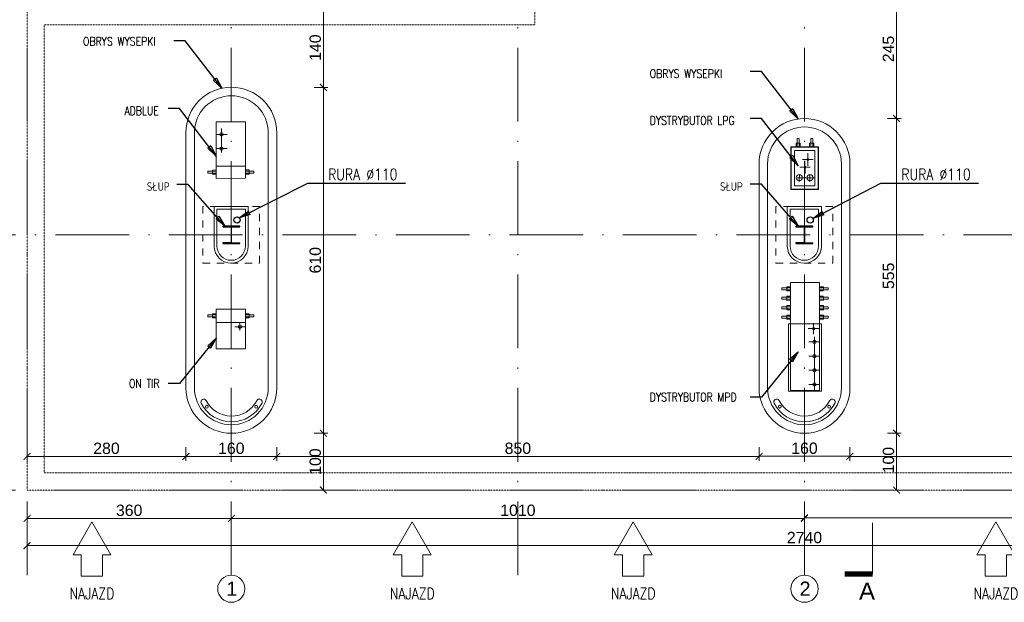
# Model space of a CAD drawing. Extents: x 256490 to 7565828, y -103950 to 5881792.
# Tile 81 of 101: x 266673 to 284023, y -33566 to -23293. Entities that reach past the tile are written whole.
import ezdxf

# ---------------------------------------------------------------- set-up
doc = ezdxf.new("R2010")
doc.units = 0
doc.header["$MEASUREMENT"] = 0
for name, pattern in [('DASHDOT', [20, 13, -3.4, 0.2, -3.4]), ('DASHED', [19.05, 12.7, -6.35]), ('GLOBAL-DASH-DOT-1', [18.5, 12, -3, 0.5, -3]), ('HIDDEN2', [6.175, 3.175, -3]), ('Przerywana', [500, 300, -200])]:
    doc.linetypes.add(name, pattern=pattern)
for name, color, linetype, lineweight in [('-AGP1_widokowe', 7, 'Continuous', 15), ('_A_LINIA KROJENIA', 51, 'GLOBAL-DASH-DOT-1', 18), ('_A_LINIA KROJENIA TEKST', 41, 'GLOBAL-DASH-DOT-1', 25), ('BK_Beton', 140, 'Continuous', 15), ('BK_Opisy', 31, 'Continuous', 20), ('CZ-GR', 14, 'Continuous', 30), ('CZ-SR', 106, 'Continuous', 13), ('linii', 7, 'Continuous', 15), ('OSIE', 7, 'Continuous', 5), ('Wiata', 250, 'Continuous', 20)]:
    doc.layers.add(name, color=color, linetype=linetype, lineweight=lineweight)
for name, color, linetype in [('100_rzut_okna', 1, 'Continuous'), ('g dystrybutory', 7, 'Continuous'), ('OSIE - OPIS', 7, 'Continuous'), ('TB_WYMIAROWANIE', 5, 'Continuous')]:
    doc.layers.add(name, color=color, linetype=linetype)
doc.layers.add('SHARY', color=7, linetype='Continuous', lineweight=15, true_color=0xa5a5a5)
doc.layers.add('wymiary', color=7, linetype='Continuous', lineweight=5, true_color=0x7f7f7f)
doc.styles.add('ARIAL', font='arial.ttf')
doc.styles.add('ROMANS', font='simplex.shx', dxfattribs={"width": 0.8, "oblique": 15})
doc.styles.add('styl1', font='simplex.shx', dxfattribs={"oblique": 5})
doc.dimstyles.new('1_100', dxfattribs={"dimscale": 10, "dimtxt": 25, "dimasz": 20, "dimexe": 10, "dimexo": 10, "dimgap": 1, "dimtad": 0, "dimdec": 0, "dimzin": 0, "dimdsep": 46, "dimtxsty": 'ROMANS', "dimblk1": 'OBLIQUE', "dimblk2": 'OBLIQUE', "dimsah": 1, "dimcen": 0, "dimdle": 10, "dimclrd": 256, "dimclre": 256, "dimclrt": 2, "dimadec": 0, "dimazin": 0, "dimtfac": 0.4, "dimtdec": 0, "dimtmove": 0, "dimatfit": 3, "dimldrblk": 'CLOSEDBLANK', "dimfxl": 1, "dimtvp": 1, "dimtolj": 1, "dimtzin": 0, "dimarcsym": 0})
doc.dimstyles.new('mosstowy 1-100', dxfattribs={"dimscale": 20, "dimtxt": 10, "dimasz": 6, "dimexe": 4, "dimexo": 4, "dimgap": 2, "dimtad": 1, "dimdec": 0, "dimlfac": 0.1, "dimtxsty": 'ARIAL', "dimblk": 'ARCHTICK', "dimcen": 4, "dimclrd": 256, "dimclre": 256, "dimclrt": 7, "dimadec": 0, "dimazin": 0, "dimtfac": 1, "dimtdec": 0, "dimtmove": 1, "dimatfit": 3, "dimfxl": 8, "dimfxlon": 1, "dimlwd": -1, "dimlwe": 9, "dimarcsym": 0})

# ---------------------------------------------------------------- blocks, each defined once
blk = doc.blocks.new('_ClosedBlank')
at = {"layer": 'TB_WYMIAROWANIE', "color": 0, "lineweight": -2}
for p, q in [((-1, 0.167), (0, 0)), ((-1, 0.167), (-1, -0.167)), ((0, 0), (-1, -0.167))]:
    blk.add_line(p, q, dxfattribs=at)
blk = doc.blocks.new('_Oblique')
at = {"color": 0, "lineweight": -2}
blk.add_line((-0.5, -0.5), (0.5, 0.5), dxfattribs=at)
blk = doc.blocks.new('_ArchTick')
at = {"layer": '100_rzut_okna', "color": 0, "linetype": 'Continuous', "const_width": 0.15}
blk.add_lwpolyline([(-0.5, -0.5), (0.5, 0.5)], dxfattribs=at)
blk = doc.blocks.new('*D1601')
at = {"layer": 'Defpoints', "color": 0}
for p in [(280502, -32074), (280502, -32903), (290602, -32903)]:
    blk.add_point(p, dxfattribs=at)
at = {"layer": 'wymiary', "lineweight": 9}
for p, q in [((280502, -32234), (280502, -31994)), ((290602, -32234), (290602, -31994))]:
    blk.add_line(p, q, dxfattribs=at)
at = {"layer": 'wymiary'}
blk.add_line((290602, -32074), (280502, -32074), dxfattribs=at)
at = {"layer": 'wymiary', "xscale": 120, "yscale": 120, "zscale": 120, "rotation": 180}
blk.add_blockref('_ArchTick', (280502, -32074), dxfattribs=at)
at = {"layer": 'wymiary', "xscale": 120, "yscale": 120, "zscale": 120}
blk.add_blockref('_ArchTick', (290602, -32074), dxfattribs=at)
at = {"layer": 'wymiary', "color": 7, "insert": (285552, -31932), "char_height": 200, "attachment_point": 5, "style": 'ARIAL'}
blk.add_mtext('1010', dxfattribs=at)
blk = doc.blocks.new('*D1602')
at = {"layer": 'Defpoints', "color": 0}
for p in [(270402, -32087), (270402, -32493), (280502, -32493)]:
    blk.add_point(p, dxfattribs=at)
at = {"layer": 'wymiary', "lineweight": 9}
for p, q in [((270402, -32247), (270402, -32007)), ((280502, -32247), (280502, -32007))]:
    blk.add_line(p, q, dxfattribs=at)
at = {"layer": 'wymiary'}
blk.add_line((280502, -32087), (270402, -32087), dxfattribs=at)
at = {"layer": 'wymiary', "xscale": 120, "yscale": 120, "zscale": 120, "rotation": 180}
blk.add_blockref('_ArchTick', (270402, -32087), dxfattribs=at)
at = {"layer": 'wymiary', "xscale": 120, "yscale": 120, "zscale": 120}
blk.add_blockref('_ArchTick', (280502, -32087), dxfattribs=at)
at = {"layer": 'wymiary', "color": 7, "insert": (275452, -31945), "char_height": 200, "attachment_point": 5, "style": 'ARIAL'}
blk.add_mtext('1010', dxfattribs=at)
blk = doc.blocks.new('*D1604')
at = {"layer": 'Defpoints', "color": 0}
for p in [(266802, -31586), (270402, -31586), (266802, -32087)]:
    blk.add_point(p, dxfattribs=at)
at = {"layer": 'wymiary', "lineweight": 9}
for p, q in [((266802, -31927), (266802, -32167)), ((270402, -31927), (270402, -32167))]:
    blk.add_line(p, q, dxfattribs=at)
at = {"layer": 'wymiary'}
blk.add_line((270402, -32087), (266802, -32087), dxfattribs=at)
at = {"layer": 'wymiary', "xscale": 120, "yscale": 120, "zscale": 120, "rotation": 180}
blk.add_blockref('_ArchTick', (266802, -32087), dxfattribs=at)
at = {"layer": 'wymiary', "xscale": 120, "yscale": 120, "zscale": 120}
blk.add_blockref('_ArchTick', (270402, -32087), dxfattribs=at)
at = {"layer": 'wymiary', "color": 7, "insert": (268602, -31945), "char_height": 200, "attachment_point": 5, "style": 'ARIAL'}
blk.add_mtext('360', dxfattribs=at)
blk = doc.blocks.new('*D1605')
at = {"layer": 'Defpoints', "color": 0}
for p in [(269602, -29392), (266802, -29622), (269602, -30994)]:
    blk.add_point(p, dxfattribs=at)
at = {"layer": 'wymiary', "lineweight": 9}
for p, q in [((266802, -30834), (266802, -31074)), ((269602, -30834), (269602, -31074))]:
    blk.add_line(p, q, dxfattribs=at)
at = {"layer": 'wymiary'}
blk.add_line((266802, -30994), (269602, -30994), dxfattribs=at)
at = {"layer": 'wymiary', "xscale": 120, "yscale": 120, "zscale": 120, "rotation": 180}
blk.add_blockref('_ArchTick', (266802, -30994), dxfattribs=at)
at = {"layer": 'wymiary', "xscale": 120, "yscale": 120, "zscale": 120}
blk.add_blockref('_ArchTick', (269602, -30994), dxfattribs=at)
at = {"layer": 'wymiary', "color": 7, "insert": (268202, -30852), "char_height": 200, "attachment_point": 5, "style": 'ARIAL'}
blk.add_mtext('280', dxfattribs=at)
blk = doc.blocks.new('*D1609')
at = {"layer": 'Defpoints', "color": 0}
for p in [(270402, -24486), (270402, -30585), (272024, -30585)]:
    blk.add_point(p, dxfattribs=at)
at = {"layer": 'wymiary', "lineweight": 9}
for p, q in [((271864, -24486), (272104, -24486)), ((271864, -30585), (272104, -30585))]:
    blk.add_line(p, q, dxfattribs=at)
at = {"layer": 'wymiary'}
blk.add_line((272024, -24486), (272024, -30585), dxfattribs=at)
at = {"layer": 'wymiary', "xscale": 120, "yscale": 120, "zscale": 120}
for p, rotation in [((272024, -24486), 90), ((272024, -30585), 270)]:
    blk.add_blockref('_ArchTick', p, dxfattribs=dict(at, rotation=rotation))
at = {"layer": 'wymiary', "color": 7, "insert": (271882, -27535), "char_height": 200, "attachment_point": 5, "rotation": 90, "style": 'ARIAL'}
blk.add_mtext('610', dxfattribs=at)
blk = doc.blocks.new('*D1610')
at = {"layer": 'Defpoints', "color": 0}
for p in [(270402, -30585), (270402, -31586), (272024, -31586)]:
    blk.add_point(p, dxfattribs=at)
at = {"layer": 'wymiary', "lineweight": 9}
for p, q in [((271864, -30585), (272104, -30585)), ((271864, -31586), (272104, -31586))]:
    blk.add_line(p, q, dxfattribs=at)
at = {"layer": 'wymiary'}
blk.add_line((272024, -30585), (272024, -31586), dxfattribs=at)
at = {"layer": 'wymiary', "xscale": 120, "yscale": 120, "zscale": 120}
for p, rotation in [((272024, -30585), 90), ((272024, -31586), 270)]:
    blk.add_blockref('_ArchTick', p, dxfattribs=dict(at, rotation=rotation))
at = {"layer": 'wymiary', "color": 7, "insert": (271882, -31085), "char_height": 200, "attachment_point": 5, "rotation": 90, "style": 'ARIAL'}
blk.add_mtext('100', dxfattribs=at)
blk = doc.blocks.new('*D1611')
at = {"layer": 'Defpoints', "color": 0}
for p in [(280502, -25035), (280502, -30585), (282124, -30585)]:
    blk.add_point(p, dxfattribs=at)
at = {"layer": 'wymiary', "lineweight": 9}
for p, q in [((281964, -25035), (282204, -25035)), ((281964, -30585), (282204, -30585))]:
    blk.add_line(p, q, dxfattribs=at)
at = {"layer": 'wymiary'}
blk.add_line((282124, -25035), (282124, -30585), dxfattribs=at)
at = {"layer": 'wymiary', "xscale": 120, "yscale": 120, "zscale": 120}
for p, rotation in [((282124, -25035), 90), ((282124, -30585), 270)]:
    blk.add_blockref('_ArchTick', p, dxfattribs=dict(at, rotation=rotation))
at = {"layer": 'wymiary', "color": 7, "insert": (281982, -27810), "char_height": 200, "attachment_point": 5, "rotation": 90, "style": 'ARIAL'}
blk.add_mtext('555', dxfattribs=at)
blk = doc.blocks.new('*D1612')
at = {"layer": 'Defpoints', "color": 0}
for p in [(280502, -22585), (282124, -22585), (280502, -25035)]:
    blk.add_point(p, dxfattribs=at)
at = {"layer": 'wymiary', "lineweight": 9}
for p, q in [((281964, -22585), (282204, -22585)), ((281964, -25035), (282204, -25035))]:
    blk.add_line(p, q, dxfattribs=at)
at = {"layer": 'wymiary'}
blk.add_line((282124, -25035), (282124, -22585), dxfattribs=at)
at = {"layer": 'wymiary', "xscale": 120, "yscale": 120, "zscale": 120}
for p, rotation in [((282124, -22585), 90), ((282124, -25035), 270)]:
    blk.add_blockref('_ArchTick', p, dxfattribs=dict(at, rotation=rotation))
at = {"layer": 'wymiary', "color": 7, "insert": (281982, -23810), "char_height": 200, "attachment_point": 5, "rotation": 90, "style": 'ARIAL'}
blk.add_mtext('245', dxfattribs=at)
blk = doc.blocks.new('*D1614')
at = {"layer": 'Defpoints', "color": 0}
for p in [(280502, -30585), (280502, -31586), (282124, -31586)]:
    blk.add_point(p, dxfattribs=at)
at = {"layer": 'wymiary', "lineweight": 9}
for p, q in [((281964, -30585), (282204, -30585)), ((281964, -31586), (282204, -31586))]:
    blk.add_line(p, q, dxfattribs=at)
at = {"layer": 'wymiary'}
blk.add_line((282124, -30585), (282124, -31586), dxfattribs=at)
at = {"layer": 'wymiary', "xscale": 120, "yscale": 120, "zscale": 120}
for p, rotation in [((282124, -30585), 90), ((282124, -31586), 270)]:
    blk.add_blockref('_ArchTick', p, dxfattribs=dict(at, rotation=rotation))
at = {"layer": 'wymiary', "color": 7, "insert": (281982, -31059), "char_height": 200, "attachment_point": 5, "rotation": 90, "style": 'ARIAL'}
blk.add_mtext('100', dxfattribs=at)
blk = doc.blocks.new('*D1616')
at = {"layer": 'Defpoints', "color": 0}
for p in [(270402, -23086), (272024, -23086), (270402, -24486)]:
    blk.add_point(p, dxfattribs=at)
at = {"layer": 'wymiary', "lineweight": 9}
for p, q in [((271864, -23086), (272104, -23086)), ((271864, -24486), (272104, -24486))]:
    blk.add_line(p, q, dxfattribs=at)
at = {"layer": 'wymiary'}
blk.add_line((272024, -24486), (272024, -23086), dxfattribs=at)
at = {"layer": 'wymiary', "xscale": 120, "yscale": 120, "zscale": 120}
for p, rotation in [((272024, -23086), 90), ((272024, -24486), 270)]:
    blk.add_blockref('_ArchTick', p, dxfattribs=dict(at, rotation=rotation))
at = {"layer": 'wymiary', "color": 7, "insert": (271882, -23786), "char_height": 200, "attachment_point": 5, "rotation": 90, "style": 'ARIAL'}
blk.add_mtext('140', dxfattribs=at)
blk = doc.blocks.new('*D1617')
at = {"layer": 'Defpoints', "color": 0}
for p in [(266802, -31586), (294202, -31586), (294202, -32567)]:
    blk.add_point(p, dxfattribs=at)
at = {"layer": 'wymiary', "lineweight": 9}
for p, q in [((266802, -32407), (266802, -32647)), ((294202, -32407), (294202, -32647))]:
    blk.add_line(p, q, dxfattribs=at)
at = {"layer": 'wymiary'}
blk.add_line((266802, -32567), (294202, -32567), dxfattribs=at)
at = {"layer": 'wymiary', "xscale": 120, "yscale": 120, "zscale": 120, "rotation": 180}
blk.add_blockref('_ArchTick', (266802, -32567), dxfattribs=at)
at = {"layer": 'wymiary', "xscale": 120, "yscale": 120, "zscale": 120}
blk.add_blockref('_ArchTick', (294202, -32567), dxfattribs=at)
at = {"layer": 'wymiary', "color": 7, "insert": (280502, -32425), "char_height": 200, "attachment_point": 5, "style": 'ARIAL'}
blk.add_mtext('2740', dxfattribs=at)
blk = doc.blocks.new('dys')
at = {"layer": 'g dystrybutory', "color": 0, "lineweight": 9, "ltscale": 2}
for p, q in [((4219645, 944803, 0), (4220115, 945011, 0)), ((4220115, 945011, 0), (4220886, 943272, 0)), ((4220415, 943064, 0), (4219645, 944803, 0)), ((4219687, 944707, 0), (4219861, 944784, 0)), ((4220111, 943977, 0), (4219729, 944840, 0)), ((4220415, 943064, 0), (4220886, 943272, 0))]:
    blk.add_line(p, q, dxfattribs=at)
at = {"layer": 'g dystrybutory', "color": 0, "linetype": 'Przerywana', "lineweight": 9, "ltscale": 2}
for p, q in [((4219788, 944478, 0), (4219962, 944555, 0)), ((4219890, 944250, 0), (4220063, 944327, 0)), ((4219991, 944021, 0), (4220164, 944098, 0)), ((4220621, 943951, 0), (4220090, 943716, 0)), ((4220097, 943812, 0), (4220271, 943889, 0)), ((4220591, 943938, 0), (4220120, 943729, 0)), ((4220220, 943764, 0), (4220143, 943938, 0))]:
    blk.add_line(p, q, dxfattribs=at)
at = {"layer": 'g dystrybutory', "color": 0, "lineweight": 9, "ltscale": 2, "elevation": 0}
for points in [[(4220090, 943716), (4219610, 944800), (4220141, 945034), (4220621, 943951)], [(4220646, 943814), (4220632, 943846), (4220768, 943907), (4220782, 943875)], [(4220721, 943645), (4220691, 943711), (4220751, 943738), (4220780, 943671)], [(4220713, 943662), (4220699, 943694), (4220835, 943754), (4220850, 943722)], [(4220175, 943606), (4220161, 943638), (4220024, 943577), (4220038, 943545)], [(4220183, 943588), (4220153, 943655), (4220093, 943629), (4220123, 943562)], [(4220788, 943492), (4220759, 943559), (4220818, 943586), (4220848, 943519)], [(4220781, 943510), (4220766, 943542), (4220903, 943602), (4220917, 943570)], [(4220242, 943453), (4220228, 943485), (4220092, 943425), (4220106, 943393)], [(4220250, 943436), (4220220, 943503), (4220161, 943476), (4220190, 943410)], [(4220317, 943284), (4220288, 943351), (4220228, 943324), (4220258, 943257)], [(4220856, 943340), (4220826, 943407), (4220886, 943433), (4220915, 943366)], [(4220848, 943358), (4220834, 943389), (4220970, 943450), (4220984, 943418)], [(4220310, 943301), (4220295, 943333), (4220159, 943273), (4220173, 943241)], [(4220377, 943149), (4220363, 943181), (4220226, 943120), (4220241, 943088)], [(4220385, 943132), (4220355, 943198), (4220296, 943172), (4220325, 943105)]]:
    blk.add_lwpolyline(points, close=True, dxfattribs=at)
blk.add_lwpolyline([(4220621, 943951), (4220141, 945034), (4219610, 944800), (4220090, 943716)], dxfattribs=at)
at = {"layer": 'g dystrybutory', "color": 0, "linetype": 'Przerywana', "lineweight": 9, "ltscale": 2, "elevation": 0}
blk.add_lwpolyline([(4220653, 943797), (4220624, 943864), (4220683, 943890), (4220713, 943823)], close=True, dxfattribs=at)
at = {"layer": 'g dystrybutory', "color": 0, "lineweight": 9, "ltscale": 2}
for centre, radius in [((4219772, 944744, 0), 30), ((4219873, 944516, 0), 30), ((4219974, 944287, 0), 30), ((4220075, 944059, 0), 30), ((4220182, 943849, 0), 21)]:
    blk.add_circle(centre, radius, dxfattribs=at)
at = {"layer": 'g dystrybutory', "color": 0, "lineweight": 9, "extrusion": (-4.68905e-07, 1.03899e-06, 1)}
blk.add_arc((4219915, 944760, -1), 500, 52.5735, 52.6208, dxfattribs=at)
blk = doc.blocks.new('dys lpg2')
at = {"layer": 'g dystrybutory', "color": 0, "lineweight": 9, "ltscale": 2}
for p, q in [((4209300, 929113), (4209733, 929310)), ((4209333, 929299), (4209365, 929313)), ((4209395, 929163), (4209333, 929299)), ((4209365, 929313), (4209427, 929177)), ((4209736, 929317), (4209514, 929217)), ((4209550, 929397), (4209582, 929412)), ((4209612, 929262), (4209550, 929397)), ((4209567, 929313), (4209634, 929343)), ((4209594, 929254), (4209567, 929313)), ((4209582, 929412), (4209644, 929276)), ((4209661, 929284), (4209594, 929254)), ((4209634, 929343), (4209661, 929284)), ((4209733, 929310), (4210039, 928638)), ((4210048, 928635), (4209736, 929317)), ((4209514, 929217), (4209292, 929116)), ((4209300, 929113), (4209607, 928441)), ((4209351, 929214), (4209417, 929244)), ((4209378, 929155), (4209351, 929214)), ((4209375, 929085), (4209705, 929235)), ((4209444, 929185), (4209378, 929155)), ((4209427, 929177), (4209395, 929163)), ((4209417, 929244), (4209444, 929185)), ((4209705, 928935), (4209611, 929141)), ((4209644, 929276), (4209612, 929262)), ((4209965, 928666), (4209705, 929235)), ((4209635, 928515), (4209375, 929085)), ((4209574, 929000), (4209741, 929076)), ((4209716, 928790), (4209621, 928996)), ((4209586, 928856), (4209753, 928932)), ((4209898, 928794), (4209622, 928668)), ((4209854, 928696), (4209805, 928803)), ((4209854, 928696), (4209805, 928803)), ((4209604, 928432), (4210048, 928635)), ((4209607, 928441), (4210039, 928638)), ((4209635, 928515), (4209965, 928666)), ((4209684, 928618), (4209636, 928725))]:
    blk.add_line(p, q, dxfattribs=at)
blk.add_lwpolyline([(4210048, 928635), (4209736, 929318), (4209292, 929116), (4209604, 928432)], close=True, dxfattribs=at)
for centre, radius in [((4209658, 929038), 18.4), ((4209669, 928893), 14.4), ((4209825, 928761), 55.6), ((4209655, 928683), 55.6)]:
    blk.add_circle(centre, radius, dxfattribs=at)
blk = doc.blocks.new('fgdfgdg')
at = {"layer": 'linii', "color": 0, "linetype": 'Continuous'}
for centre in [(7387285.627, 5664768.655), (7387286.352, 5664768.173)]:
    blk.add_circle(centre, 0.025, dxfattribs=at)
for centre, radius, start, end in [((7387285.627, 5664768.754), 0.0502, 359.6409, 169.8157), ((7387286.174, 5664768.691), 0.6, 173.0946, 299.0991), ((7387286.174, 5664768.691), 0.5, 172.7678, 298.7723), ((7387286.444, 5664768.212), 0.0502, 295.8202, 125.6453)]:
    blk.add_arc(centre, radius, start, end, dxfattribs=at)
blk = doc.blocks.new('dys adb')
at = {"layer": 'g dystrybutory', "color": 0, "lineweight": 9, "ltscale": 2}
for p, q in [((2120.027, 50.981), (2119.332, 50.981)), ((2119.332, 50.981), (2119.332, 50.466)), ((2119.794, 50.981), (2119.794, 50.466)), ((2120.027, 50.466), (2120.027, 50.981)), ((2119.652, 50.563), (2119.794, 50.563)), ((2119.332, 50.466), (2120.027, 50.466))]:
    blk.add_line(p, q, dxfattribs=at)
at = {"layer": 'g dystrybutory', "color": 0, "lineweight": 9}
blk.add_line((2119.719, 50.563), (2119.719, 50.656), dxfattribs=at)
at = {"layer": 'g dystrybutory', "color": 0, "linetype": 'Przerywana', "lineweight": 9, "ltscale": 2}
blk.add_line((2119.719, 50.655), (2119.719, 50.466), dxfattribs=at)
at = {"layer": 'g dystrybutory', "color": 0, "lineweight": 9, "ltscale": 2}
for points in [[(2119.875, 50.981), (2119.948, 50.981), (2119.948, 51.046), (2119.875, 51.046)], [(2119.894, 50.981), (2119.929, 50.981), (2119.929, 51.13), (2119.894, 51.13)], [(2119.894, 50.466), (2119.929, 50.466), (2119.929, 50.316), (2119.894, 50.316)]]:
    blk.add_lwpolyline(points, close=True, dxfattribs=at)
at = {"layer": 'g dystrybutory', "color": 0, "linetype": 'Przerywana', "lineweight": 9, "ltscale": 2}
blk.add_lwpolyline([(2119.875, 50.466), (2119.948, 50.466), (2119.948, 50.4), (2119.875, 50.4)], close=True, dxfattribs=at)
at = {"layer": 'g dystrybutory', "color": 0, "lineweight": 9, "ltscale": 2}
blk.add_circle((2119.719, 50.563), 0.03, dxfattribs=at)
blk = doc.blocks.new('dys tir')
at = {"layer": 'g dystrybutory', "color": 0, "lineweight": 9, "ltscale": 2}
for p, q in [((2118.715, 48.18, 0), (2117.72, 48.18, 0)), ((2117.72, 48.18, 0), (2117.72, 47.665, 0)), ((2118.5, 47.758, 0), (2118.5, 48.18, 0)), ((2118.715, 47.665, 0), (2118.715, 48.18, 0)), ((2118.257, 47.758, 0), (2117.835, 47.758, 0)), ((2117.94, 47.665, 0), (2117.94, 47.855, 0)), ((2118.5, 47.758, 0), (2118.5, 47.665, 0)), ((2117.72, 47.665, 0), (2118.715, 47.665, 0))]:
    blk.add_line(p, q, dxfattribs=at)
at = {"layer": 'g dystrybutory', "color": 0, "lineweight": 9}
for p, q in [((2117.94, 47.758, 0), (2117.94, 47.665, 0)), ((2118.19, 47.758, 0), (2118.19, 47.665, 0))]:
    blk.add_line(p, q, dxfattribs=at)
at = {"layer": 'g dystrybutory', "color": 0, "linetype": 'Przerywana', "lineweight": 9, "ltscale": 2}
blk.add_line((2118.19, 47.665, 0), (2118.19, 47.855, 0), dxfattribs=at)
at = {"layer": 'g dystrybutory', "color": 0, "linetype": 'Przerywana', "lineweight": 9, "ltscale": 2, "elevation": 0}
blk.add_lwpolyline([(2118.641, 48.18), (2118.568, 48.18), (2118.568, 48.245), (2118.641, 48.245)], close=True, dxfattribs=at)
at = {"layer": 'g dystrybutory', "color": 0, "lineweight": 9, "ltscale": 2, "elevation": 0}
for points in [[(2118.622, 48.18), (2118.587, 48.18), (2118.587, 48.329), (2118.622, 48.329)], [(2118.641, 47.665), (2118.568, 47.665), (2118.568, 47.6), (2118.641, 47.6)], [(2118.622, 47.665), (2118.587, 47.665), (2118.587, 47.516), (2118.622, 47.516)]]:
    blk.add_lwpolyline(points, close=True, dxfattribs=at)
at = {"layer": 'g dystrybutory', "color": 0, "lineweight": 9, "ltscale": 2}
for centre in [(2117.94, 47.758, 0), (2118.19, 47.758, 0)]:
    blk.add_circle(centre, 0.03, dxfattribs=at)
blk = doc.blocks.new('*D1629')
at = {"layer": 'Defpoints', "color": 0}
for p in [(269602, -29622), (271202, -29786), (271202, -30993)]:
    blk.add_point(p, dxfattribs=at)
at = {"layer": 'linii', "lineweight": 9}
for p, q in [((269602, -30833), (269602, -31073)), ((271202, -30833), (271202, -31073))]:
    blk.add_line(p, q, dxfattribs=at)
at = {"layer": 'linii'}
blk.add_line((269602, -30993), (271202, -30993), dxfattribs=at)
at = {"layer": 'linii', "xscale": 120, "yscale": 120, "zscale": 120, "rotation": 180}
blk.add_blockref('_ArchTick', (269602, -30993), dxfattribs=at)
at = {"layer": 'linii', "xscale": 120, "yscale": 120, "zscale": 120}
blk.add_blockref('_ArchTick', (271202, -30993), dxfattribs=at)
at = {"layer": 'linii', "color": 7, "insert": (270402, -30851), "char_height": 200, "attachment_point": 5, "style": 'ARIAL'}
blk.add_mtext('160', dxfattribs=at)
blk = doc.blocks.new('*D1630')
at = {"layer": 'Defpoints', "color": 0}
for p in [(271202, -28403), (279702, -30833), (279702, -30993)]:
    blk.add_point(p, dxfattribs=at)
at = {"layer": 'linii', "lineweight": 9}
for p, q in [((271202, -30833), (271202, -31073)), ((279702, -30913), (279702, -31073))]:
    blk.add_line(p, q, dxfattribs=at)
at = {"layer": 'linii'}
blk.add_line((271202, -30993), (279702, -30993), dxfattribs=at)
at = {"layer": 'linii', "xscale": 120, "yscale": 120, "zscale": 120, "rotation": 180}
blk.add_blockref('_ArchTick', (271202, -30993), dxfattribs=at)
at = {"layer": 'linii', "xscale": 120, "yscale": 120, "zscale": 120}
blk.add_blockref('_ArchTick', (279702, -30993), dxfattribs=at)
at = {"layer": 'linii', "color": 7, "insert": (275452, -30851), "char_height": 200, "attachment_point": 5, "style": 'ARIAL'}
blk.add_mtext('850', dxfattribs=at)
blk = doc.blocks.new('*D1632')
at = {"layer": 'Defpoints', "color": 0}
for p in [(281302, -27811), (291399, -28308), (281302, -30993)]:
    blk.add_point(p, dxfattribs=at)
at = {"layer": 'linii', "lineweight": 9}
for p, q in [((281302, -30833), (281302, -31073)), ((291399, -30833), (291399, -31073))]:
    blk.add_line(p, q, dxfattribs=at)
at = {"layer": 'linii'}
blk.add_line((291399, -30993), (281302, -30993), dxfattribs=at)
at = {"layer": 'linii', "xscale": 120, "yscale": 120, "zscale": 120, "rotation": 180}
blk.add_blockref('_ArchTick', (281302, -30993), dxfattribs=at)
at = {"layer": 'linii', "xscale": 120, "yscale": 120, "zscale": 120}
blk.add_blockref('_ArchTick', (291399, -30993), dxfattribs=at)
at = {"layer": 'linii', "color": 7, "insert": (286351, -30851), "char_height": 200, "attachment_point": 5, "style": 'ARIAL'}
blk.add_mtext('1010', dxfattribs=at)
blk = doc.blocks.new('*D1633')
at = {"layer": 'Defpoints', "color": 0}
for p in [(279702, -27949), (281302, -28285), (281302, -30992)]:
    blk.add_point(p, dxfattribs=at)
at = {"layer": 'linii', "lineweight": 9}
for p, q in [((279702, -30832), (279702, -31072)), ((281302, -30832), (281302, -31072))]:
    blk.add_line(p, q, dxfattribs=at)
at = {"layer": 'linii'}
blk.add_line((279702, -30992), (281302, -30992), dxfattribs=at)
at = {"layer": 'linii', "xscale": 120, "yscale": 120, "zscale": 120, "rotation": 180}
blk.add_blockref('_ArchTick', (279702, -30992), dxfattribs=at)
at = {"layer": 'linii', "xscale": 120, "yscale": 120, "zscale": 120}
blk.add_blockref('_ArchTick', (281302, -30992), dxfattribs=at)
at = {"layer": 'linii', "color": 7, "insert": (280502, -30850), "char_height": 200, "attachment_point": 5, "style": 'ARIAL'}
blk.add_mtext('160', dxfattribs=at)
blk = doc.blocks.new('*D1634')
at = {"layer": 'Defpoints', "color": 0}
for p in [(265811, -14586), (275052, -14586), (273367, -31586)]:
    blk.add_point(p, dxfattribs=at)
at = {"layer": 'wymiary', "lineweight": 9}
for p, q in [((265971, -14586), (265731, -14586)), ((265971, -31586), (265731, -31586))]:
    blk.add_line(p, q, dxfattribs=at)
at = {"layer": 'wymiary'}
blk.add_line((265811, -31586), (265811, -14586), dxfattribs=at)
at = {"layer": 'wymiary', "xscale": 120, "yscale": 120, "zscale": 120}
for p, rotation in [((265811, -14586), 90), ((265811, -31586), 270)]:
    blk.add_blockref('_ArchTick', p, dxfattribs=dict(at, rotation=rotation))
at = {"layer": 'wymiary', "color": 7, "insert": (265669, -23086), "char_height": 200, "attachment_point": 5, "rotation": 90, "style": 'ARIAL'}
blk.add_mtext('1700', dxfattribs=at)
blk = doc.blocks.new('FDSFSDFF')
at = {"layer": 'OSIE', "linetype": 'DASHDOT', "ltscale": 100}
for p, q in [((266802, -83482), (266802, -63277)), ((270402, -83482), (270402, -63277)), ((275452, -83482), (275452, -63277)), ((280502, -83482), (280502, -63277)), ((265302, -77482), (296302, -77482)), ((265302, -81982), (296356, -81982))]:
    blk.add_line(p, q, dxfattribs=at)
at = {"layer": 'OSIE'}
for centre in [(270402, -83722), (280502, -83722)]:
    blk.add_circle(centre, 240, dxfattribs=at)
at = {"layer": 'OSIE - OPIS', "style": 'ARIAL'}
for s, p in [('1', (270314, -83847)), ('2', (280415, -83847))]:
    blk.add_text(s, height=250, dxfattribs=at).set_placement(p)
blk = doc.blocks.new('GFGDGDFG')
at = {"layer": '_A_LINIA KROJENIA', "color": 1, "linetype": 'Continuous'}
blk.add_line((38785, -31463), (38785, -32363), dxfattribs=at)
at = {"layer": '_A_LINIA KROJENIA', "color": 1, "linetype": 'Continuous', "const_width": 93.9}
blk.add_lwpolyline([(38785, -32363), (38294, -32363)], dxfattribs=at)
at = {"layer": '_A_LINIA KROJENIA TEKST', "color": 1, "style": 'ARIAL'}
blk.add_text('A', height=300, dxfattribs=at).set_placement((38547, -32816))
blk = doc.blocks.new('*D1638')
at = {"layer": 'Defpoints', "color": 0}
for p in [(268124, -27086), (266197, -31586), (268124, -31586)]:
    blk.add_point(p, dxfattribs=at)
at = {"layer": 'wymiary', "lineweight": 9}
for p, q in [((266357, -27086), (266117, -27086)), ((266357, -31586), (266117, -31586))]:
    blk.add_line(p, q, dxfattribs=at)
at = {"layer": 'wymiary'}
blk.add_line((266197, -27086), (266197, -31586), dxfattribs=at)
at = {"layer": 'wymiary', "xscale": 120, "yscale": 120, "zscale": 120}
for p, rotation in [((266197, -27086), 90), ((266197, -31586), 270)]:
    blk.add_blockref('_ArchTick', p, dxfattribs=dict(at, rotation=rotation))
at = {"layer": 'wymiary', "color": 7, "insert": (266055, -29336), "char_height": 200, "attachment_point": 5, "rotation": 90, "style": 'ARIAL'}
blk.add_mtext('450', dxfattribs=at)
blk = doc.blocks.new('dfgdfsfsd')
at = {"layer": 'SHARY'}
for points in [[(267613, -33442), (267759, -33442), (267759, -33817), (268134, -33817), (268134, -33442), (268281, -33442), (267947, -32863)], [(273257, -33442), (273404, -33442), (273404, -33817), (273779, -33817), (273779, -33442), (273925, -33442), (273591, -32863)], [(277151, -33442), (277297, -33442), (277297, -33817), (277672, -33817), (277672, -33442), (277819, -33442), (277485, -32863)], [(283540, -33442), (283687, -33442), (283687, -33817), (284062, -33817), (284062, -33442), (284208, -33442), (283874, -32863)]]:
    blk.add_lwpolyline(points, close=True, dxfattribs=at)
at = {"layer": 'SHARY', "style": 'styl1', "width": 0.8}
for p in [(267552, -34226), (273197, -34226), (277090, -34226), (283480, -34226)]:
    blk.add_text('NAJAZD', height=200, dxfattribs=at).set_placement(p)
blk = doc.blocks.new('Part-132314455-1394 - 1325')
at = {"layer": 'CZ-GR', "linetype": 'Continuous'}
for p, q in [((72.5964, -237.3824), (69.5964, -237.3824)), ((69.5964, -237.3824), (69.5964, -237.5374)), ((69.5964, -237.5374), (71.0514, -237.5374)), ((71.0514, -237.5374), (71.0514, -240.3274)), ((71.1414, -240.3274), (71.1414, -237.5374)), ((71.1414, -237.5374), (72.5964, -237.5374)), ((72.5964, -237.5374), (72.5964, -237.3824)), ((71.0514, -240.3274), (69.5964, -240.3274)), ((69.5964, -240.3274), (69.5964, -240.4824)), ((69.5964, -240.4824), (72.5964, -240.4824)), ((71.1414, -240.3274), (72.5964, -240.3274)), ((72.5964, -240.4824), (72.5964, -240.3274))]:
    blk.add_line(p, q, dxfattribs=at)
blk = doc.blocks.new('fgdfsgfgsg')
at = {"layer": 'linii', "linetype": 'Continuous'}
for p, q in [((41509, -25241), (40909, -25241)), ((40909, -25241), (40909, -25941)), ((41509, -25941), (41509, -25241))]:
    blk.add_line(p, q, dxfattribs=at)
at = {"layer": 'linii', "linetype": 'HIDDEN2', "ltscale": 40}
blk.add_lwpolyline([(41709, -25241), (40709, -25241), (40709, -26241), (41709, -26241)], close=True, dxfattribs=at)
at = {"layer": 'linii', "flags": 128}
blk.add_lwpolyline([(40959, -25291), (41459, -25291), (41459, -25941, -1), (40959, -25941)], format="xyb", close=True, dxfattribs=at)
at = {"layer": 'linii', "linetype": 'Continuous'}
blk.add_arc((41209, -25941), 300, 180, 360, dxfattribs=at)

msp = doc.modelspace()

# ---------------------------------------------------------------- linework, layer by layer
at = {"layer": '-AGP1_widokowe', "linetype": 'DASHED', "ltscale": 0.01}
msp.add_lwpolyline([(294202, -14586), (294202, -31586), (266802, -31586), (266802, -23086), (275452, -23086), (275452, -14586), (294202, -14586)], dxfattribs=at)
msp.add_lwpolyline([(293902, -14886), (293902, -31286), (267102, -31286), (267102, -23386), (275752, -23386), (275752, -14886)], close=True, dxfattribs=at)
at = {"layer": '-AGP1_widokowe', "ltscale": 2}
for points in [[(269602, -29785.2), (269602, -25285.2, -0.4142136), (270402, -24485.2), (270402, -24485.2, -0.4142136), (271202, -25285.2), (271202, -29785.2, -0.4142136), (270402, -30585.2), (270402, -30585.2, -0.4142136)], [(269752, -29785.2), (269752, -25285.2, -0.4142136), (270402, -24635.2, -0.4142136), (271052, -25285.2), (271052, -29785.2, -0.4142136), (270402, -30435.2, -0.4142136)]]:
    msp.add_lwpolyline(points, format="xyb", close=True, dxfattribs=at)
at = {"layer": '-AGP1_widokowe', "ltscale": 2, "elevation": 0}
for points in [[(279702.3, -25834.9), (279702.3, -29784.9, 0.4142136), (280502.3, -30584.9), (280502.3, -30584.9, 0.4142136), (281302.3, -29784.9), (281302.3, -25834.9, 0.4142136), (280502.3, -25034.9), (280502.3, -25034.9, 0.4142136)], [(279852.3, -25834.9), (279852.3, -29784.9, 0.4142136), (280502.3, -30434.9, 0.4142136), (281152.3, -29784.9), (281152.3, -25834.9, 0.4142136), (280502.3, -25184.9, 0.4142136)]]:
    msp.add_lwpolyline(points, format="xyb", close=True, dxfattribs=at)
at = {"layer": 'CZ-SR', "color": 7, "lineweight": 25}
for centre in [(270502.3, -26826), (280602.3, -26826, 0)]:
    msp.add_circle(centre, 55, dxfattribs=at)
at = {"layer": 'Wiata', "color": 0, "linetype": 'Continuous'}
for centre, radius, start, end in [((270401.9, -29786), 500.1, 331.66361, 331.71088), ((280501.9, -29783.6, 0), 500, 208.28913, 208.3364)]:
    msp.add_arc(centre, radius, start, end, dxfattribs=at)

# ---------------------------------------------------------------- block references
at = {"xscale": 100, "yscale": 100, "zscale": 100}
for p in [(263292.4, -3192.8), (273392.4, -3192.8, 0)]:
    msp.add_blockref('Part-132314455-1394 - 1325', p, dxfattribs=at)
at = {"layer": 'BK_Beton'}
for p in [(229190.7, -1344.6), (239290.7, -1344.6)]:
    msp.add_blockref('fgdfsgfgsg', p, dxfattribs=at)
at = {"layer": 'linii'}
for name, p in [('FDSFSDFF', (0, 50395.6)), ('GFGDGDFG', (242917.5, -701.3)), ('dfgdfsfsd', (0, 713.8))]:
    msp.add_blockref(name, p, dxfattribs=at)
for name, p, xscale, yscale, zscale, rotation in [('dys tir', (222058.4, 2092615.3, 0), 999.9999999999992, 999.9999999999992, 999.9999999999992, 270.0111782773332), ('dys adb', (321531.3, -2148417.1, 0), 1000, 1000, 1000, 90.0111782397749)]:
    msp.add_blockref(name, p, dxfattribs=dict(at, xscale=xscale, yscale=yscale, zscale=zscale, rotation=rotation))
for name, p, rotation in [('dys lpg2', (-3935065.5, 875809.4, 0), 335.4831665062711), ('dys', (4521875.7, -873080.9, -0.2), 156.1339450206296)]:
    msp.add_blockref(name, p, dxfattribs=dict(at, rotation=rotation))
at = {"layer": 'linii', "color": 0, "linetype": 'Continuous', "lineweight": 18, "xscale": 1000, "yscale": 1000, "zscale": 1000, "rotation": 33.60389962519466}
for p in [(-3017322657.7, -8806603092.5, 0), (-3017312561.4, -8806603092.2, 0)]:
    msp.add_blockref('fgdfgdg', p, dxfattribs=at)

# ---------------------------------------------------------------- texts
at = {"layer": 'BK_Opisy', "width": 0.8}
for s, height, style, p in [('OBRYS WYSEPKI', 150, 'styl1', (267788.6, -23750.6)), ('OBRYS WYSEPKI', 150, 'styl1', (277774.9, -24319.2, 0)), ('ADBLUE', 150, 'styl1', (268518.6, -24974.6)), ('DYSTRYBUTOR LPG', 150, 'styl1', (277774.8, -25145.6, 0)), ('RURA %%c110', 200, 'ROMANS', (272109.5, -26120.6)), ('RURA %%c110', 200, 'ROMANS', (282209.5, -26120.6)), ('SŁUP', 150, 'styl1', (268913, -26309.7, 0)), ('SŁUP', 150, 'styl1', (279013.3, -26308.6, 0)), ('ON TIR ', 150, 'styl1', (268598.7, -29783, 0)), ('DYSTRYBUTOR MPD ', 150, 'styl1', (277774.8, -30023, 0))]:
    msp.add_text(s, height=height, dxfattribs=dict(at, style=style)).set_placement(p)

# ---------------------------------------------------------------- dimensions: what is measured, and where the dimension line sits
at = {"layer": 'linii'}
for base, p1, p2, picture, middle in [((281302.1, -30993.3), (291399.3, -28307.9, 0), (281302.1, -27810.8, 0), '*D1632', (286350.7, -30851.2)), ((281302.3, -30992.2, 0), (279702.3, -27948.6, 0), (281302.3, -28284.5, 0), '*D1633', (280502.3, -30850.1, 0)), ((271202, -30993.3), (269602.1, -29621.7), (271202, -29786), '*D1629', (270402, -30851.2))]:
    dim = msp.add_linear_dim(base=base, p1=p1, p2=p2, dimstyle='mosstowy 1-100', dxfattribs=at)
    dim.commit()
    dim.dimension.update_dxf_attribs({"geometry": picture, "text_midpoint": middle})
dim = msp.add_linear_dim(base=(279702.3, -30993.3), p1=(271202, -28402.7), p2=(279702.3, -30833.3), dimstyle='mosstowy 1-100', override={"dimblk": 'ArchTick'}, dxfattribs=at)
dim.commit()
dim.dimension.update_dxf_attribs({"geometry": '*D1630', "text_midpoint": (275452.1, -30851.2)})
at = {"layer": 'wymiary'}
for base, p1, p2, picture, middle in [((265811, -14586), (273367.4, -31586), (275052, -14586), '*D1634', (265668.9, -23086)), ((282124, -22584.7), (280501.7, -25034.9, 0), (280502, -22584.7), '*D1612', (281981.9, -23809.8)), ((272024, -23085.7), (270402, -24486), (270402, -23085.7), '*D1616', (271881.9, -23785.8)), ((272024, -30584.7), (270402, -24486), (270402.2, -30584.7), '*D1609', (271881.9, -27535.4)), ((282124, -30584.7), (280501.7, -25034.9), (280502.2, -30584.7), '*D1611', (281982.3, -27809.8)), ((266197, -31586), (268123.8, -27086), (268123.8, -31586), '*D1638', (266054.9, -29336)), ((272024, -31586), (270402.2, -30584.7), (270402.2, -31586), '*D1610', (271881.9, -31085.4))]:
    dim = msp.add_linear_dim(base=base, p1=p1, p2=p2, angle=90, dimstyle='mosstowy 1-100', override={"dimblk": 'ArchTick'}, dxfattribs=at)
    dim.commit()
    dim.dimension.update_dxf_attribs({"geometry": picture, "text_midpoint": middle})
for base, p1, p2, picture, middle in [((269602, -30994.1), (266802, -29621.6), (269602, -29392.4), '*D1605', (268202, -30851.9)), ((266802, -32087.1), (270402.2, -31586), (266802, -31586), '*D1604', (268602.1, -31944.9)), ((294202, -32567.1), (266802, -31586), (294202, -31586), '*D1617', (280502, -32424.9)), ((270402, -32087.1), (280502, -32493), (270402, -32493), '*D1602', (275452, -31944.9)), ((280502, -32073.9), (290602, -32902.5), (280502, -32902.5), '*D1601', (285552, -31931.8))]:
    dim = msp.add_linear_dim(base=base, p1=p1, p2=p2, dimstyle='mosstowy 1-100', override={"dimblk": 'ArchTick'}, dxfattribs=at)
    dim.commit()
    dim.dimension.update_dxf_attribs({"geometry": picture, "text_midpoint": middle})
dim = msp.add_linear_dim(base=(282124, -31586), p1=(280502.2, -30584.7), p2=(280502.2, -31586), angle=90, dimstyle='mosstowy 1-100', override={"dimblk": 'ArchTick'}, dxfattribs=at)
dim.commit()
dim.dimension.update_dxf_attribs({"geometry": '*D1614', "text_midpoint": (282124, -31058.8), "dimtype": 160})

# ---------------------------------------------------------------- leaders
at = {"layer": 'TB_WYMIAROWANIE', "lineweight": 5}
for points in [[(270235.2, -24502.8), (269586.7, -23667.5), (269386.6, -23667.5)], [(280390.8, -25041.6, 0), (279742.4, -24206.3, 0), (279542.3, -24206.3, 0)], [(270136.7, -25697), (269488.2, -24861.7), (269288.1, -24861.7)], [(280390.8, -25868, 0), (279742.3, -25032.7, 0), (279542.2, -25032.7, 0)], [(270290.5, -26931, 0), (269642.1, -26196.8, 0), (269442, -26196.8, 0)], [(270543.3, -26789.4), (271749.7, -26175), (273470.3, -26175)], [(280390.8, -26931, 0), (279742.3, -26195.7, 0), (279542.2, -26195.7, 0)], [(280649.4, -26797.5), (281849.7, -26175), (283570.3, -26175)], [(270137.3, -28906.8, 0), (269488.8, -29710, 0), (269288.7, -29710, 0)], [(280390.8, -29146.8, 0), (279742.3, -29950, 0), (279542.2, -29950, 0)]]:
    msp.add_leader(points, dimstyle='1_100', override={"dimgap": 1, "dimtad": 0}, dxfattribs=at)

doc.saveas('drawing.dxf')
